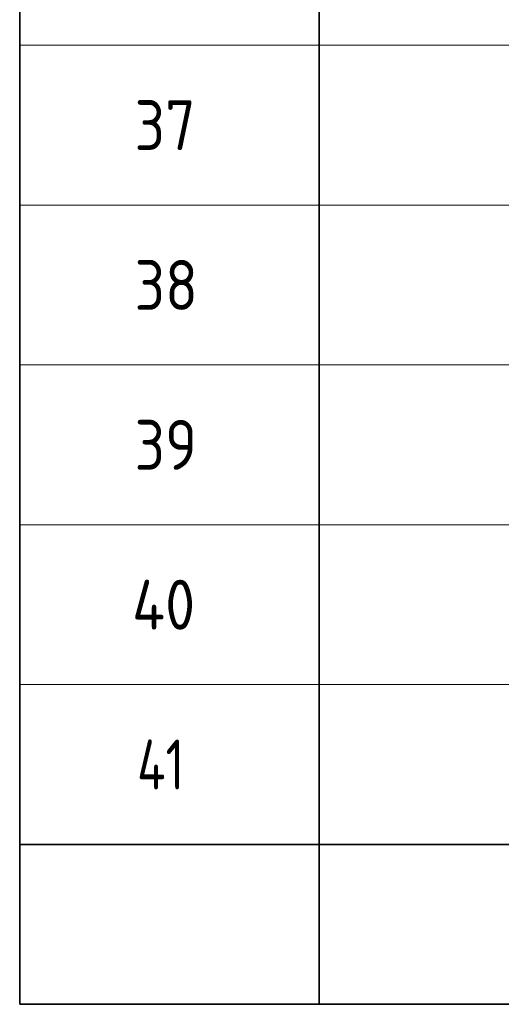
# Model space of a CAD drawing. Header units: metres. Extents: x -38 to 97, y -15 to 21.
# Tile 49 of 132: x 67.92 to 70.33, y -1.13 to 3.8. Entities that reach past the tile are written whole.
import ezdxf

# ---------------------------------------------------------------- set-up
doc = ezdxf.new("R2010")
doc.units = ezdxf.units.M
doc.styles.add('ISOCPEUR', font='txt')

msp = doc.modelspace()

# ---------------------------------------------------------------- linework, layer by layer
at = {"color": 7, "linetype": 'Continuous', "lineweight": 35, "transparency": 33554687}
for p, q in [((67.9198, 4.4717), (67.9198, 3.6717)), ((69.4198, 4.4717), (69.4198, 3.6717)), ((67.9198, 3.6717), (67.9198, 2.8717)), ((69.4198, 3.6717), (69.4198, 2.8717)), ((67.9198, 2.8717), (67.9198, 2.0717)), ((69.4198, 2.8717), (69.4198, 2.0717)), ((67.9198, 2.0717), (67.9198, 1.2717)), ((69.4198, 2.0717), (69.4198, 1.2717)), ((67.9198, 1.2717), (67.9198, 0.4717)), ((69.4198, 1.2717), (69.4198, 0.4717)), ((67.9198, 0.4717), (67.9198, -0.3283)), ((69.4198, 0.4717), (69.4198, -0.3283)), ((67.9198, -0.3283), (67.9198, -1.1283)), ((67.9198, -0.3283), (86.4198, -0.3283)), ((69.4198, -0.3283), (69.4198, -1.1283)), ((67.9198, -1.1283), (86.4198, -1.1283))]:
    msp.add_line(p, q, dxfattribs=at)
at = {"color": 7, "linetype": 'Continuous', "lineweight": 13, "transparency": 33554687}
for p, q in [((86.4198, 3.6717), (67.9198, 3.6717)), ((86.4198, 2.8717), (67.9198, 2.8717)), ((86.4198, 2.0717), (67.9198, 2.0717)), ((86.4198, 1.2717), (67.9198, 1.2717)), ((86.4198, 0.4717), (67.9198, 0.4717)), ((86.4198, -0.3283), (67.9198, -0.3283))]:
    msp.add_line(p, q, dxfattribs=at)

# ---------------------------------------------------------------- texts
at = {"color": 7, "linetype": 'Continuous', "lineweight": 35, "transparency": 33554687, "char_height": 0.25, "attachment_point": 7, "style": 'ISOCPEUR'}
for s, insert, width in [('\\W0.87;37', (68.4948, 3.1467), 0.45901), ('\\W0.87;38', (68.4948, 2.3467), 0.45901), ('\\W0.87;39', (68.4948, 1.5467), 0.45901), ('\\W0.88;40', (68.4823, 0.7467), 0.484994), ('\\W0.76;41', (68.5073, -0.0533), 0.420468)]:
    msp.add_mtext(s, dxfattribs=dict(at, insert=insert, width=width))

doc.saveas('drawing.dxf')
